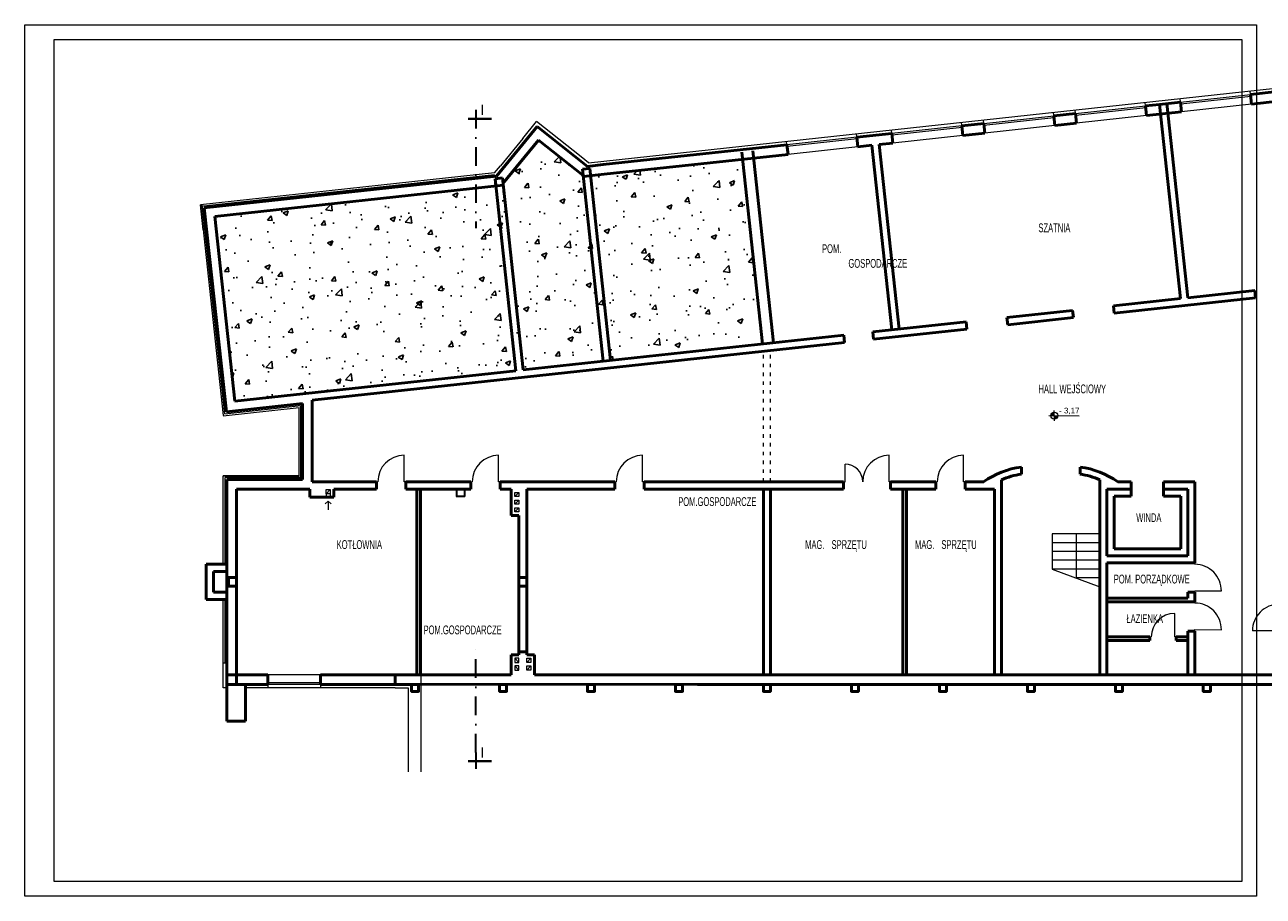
# Model space of a CAD drawing. Header units: millimetres. Extents: x 168402 to 202341, y 205146 to 229271.
# Tile 31 of 56: x 179409 to 183632, y 205146 to 208116. Entities that reach past the tile are written whole.
import ezdxf

# ---------------------------------------------------------------- set-up
doc = ezdxf.new("R2010")
doc.units = ezdxf.units.MM
for name, pattern in [('ACAD_ISO03W100', [30, 12, -18]), ('ACAD_ISO10W100', [18.5, 12, -3, 0.5, -3]), ('DASHDOT', [25.4, 12.7, -6.35, 0, -6.35])]:
    doc.linetypes.add(name, pattern=pattern)
doc.layers.get('0').update_dxf_attribs({"lineweight": 0})
for name, color, linetype, lineweight in [('kreskowanie', 9, 'Continuous', 5), ('linia - gruba - projektowana', 170, 'Continuous', 50), ('linia - rzut - cienka', 250, 'Continuous', 18), ('linia - ściany do wyburzenia', 9, 'Continuous', 5), ('LINIA CIENKA', 7, 'Continuous', 13), ('LINIA KRESKOWANIE', 9, 'Continuous', 5), ('OPISY', 251, 'Continuous', 9), ('ściana_istniejąca', 7, 'Continuous', 35)]:
    doc.layers.add(name, color=color, linetype=linetype, lineweight=lineweight)
doc.styles.add('simplex', font='arial.ttf')
doc.styles.get("Standard").update_dxf_attribs({"font": 'ARIALN.TTF', "width": 0.75})
doc.linetypes.add('GRADZINOWANIE', pattern='A,0.00254,-2.54,[134,ltypeshp.shx,S=2.54,R=0,X=-2.54,Y=0],-5.08,[134,ltypeshp.shx,S=2.54,R=180,X=2.54,Y=0],-2.54', length=10.16254)

# ---------------------------------------------------------------- blocks, each defined once
blk = doc.blocks.new('G$C2A3AD980')
at = {"layer": 'linia - ściany do wyburzenia', "lineweight": -3, "ltscale": 1.2}
h = blk.add_hatch(dxfattribs=at)
h.set_pattern_fill('AR-CONC', color=252)
h.set_pattern_definition([(50, (-139880.6, -203649.05), (182.18467, -15.939086), [19.05, -209.55]), (355, (-139880.6, -203649.05), (-35.24342, 191.05685), [15.24, -167.64058]), (100.451445, (-139865.42, -203650.37), (146.94125, 175.11775), [16.19001, -178.09024]), (46.1842, (-139880.6, -203598.25), (271.07904, -42.04233), [28.575, -314.325]), (96.63556, (-139858.02, -203601.75), (237.40413, 247.42612), [24.28502, -267.1356]), (351.18415, (-139880.6, -203598.25), (237.40413, 247.42612), [22.85997, -251.45973]), (21, (-139855.2, -203610.95), (151.61439, -102.2652), [19.05, -209.55]), (326, (-139855.2, -203610.95), (61.80203, 184.18797), [15.24, -167.64]), (71.451445, (-139842.57, -203619.47), (213.41642, 81.92277), [16.19001, -178.08994]), (37.5, (-139880.607, -203649.047), (3.088603, 84.555039), [0, -165.608, 0, -170.18, 0, -168.275]), (7.5, (-139880.61, -203649.05), (66.819663, 100.180575), [0, -97.028, 0, -161.798, 0, -64.135]), (327.5, (-139937.25, -203649.05), (135.590595, -5.728744), [0, -63.5, 0, -198.12, 0, -262.89]), (317.5, (-139962.65, -203649.05), (148.12918, 25.42649), [0, -82.55, 0, -131.572, 0, -186.69])])
h.paths.add_polyline_path([(8725.7, 2231.8), (8207.7, 2175.7), (8182.9, 2173), (8030, 2297.5), (7909.5, 2143.4), (6926.7, 2036.9), (6994.9, 1407.6), (8793.8, 1602.4)])
at = {"layer": 'OPISY'}
h = blk.add_hatch(color=252, dxfattribs=at)
edge = h.paths.add_edge_path()
edge.add_line((9788.9, 1358.1), (9788.9, 1370.1))
edge.add_arc((9788.9, 1358.1), 12, 90, 180.1852)
edge.add_line((9777, 1358.1), (9788.9, 1358.1))
edge = h.paths.add_edge_path()
edge.add_arc((9788.9, 1358.1), 12, 269.9669, 359.7486)
edge.add_line((9800.9, 1358.1), (9788.9, 1358.1))
edge.add_line((9788.9, 1358.1), (9788.9, 1346.2))
h = blk.add_hatch(color=252, dxfattribs=at)
h.paths.add_polyline_path([(9788.9, 1358.1), (9788.9, 1366.6, 0.414214), (9780.4, 1358.1)])
h.paths.add_polyline_path([(9788.9, 1349.6, 0.414214), (9797.4, 1358.1), (9788.9, 1358.1)])
at = {"layer": 'kreskowanie', "color": 252, "linetype": 'ACAD_ISO10W100', "lineweight": 40, "ltscale": 12}
for p, q in [((7789.7, 2370.1), (7869.7, 2370.1)), ((7789.7, 180), (7869.7, 180))]:
    blk.add_line(p, q, dxfattribs=at)
at = {"layer": 'linia - gruba - projektowana', "color": 252}
for p, q in [((10458, 2452.6), (10548.9, 2462.4)), ((10458, 2452.8), (10461.5, 2419.8)), ((10458, 2452.8), (10461.5, 2419.8)), ((10147.3, 2419), (10100.1, 2413.9)), ((10100.1, 2413.9), (10103.6, 2381)), ((10219.4, 2426.8), (10147.3, 2419)), ((10147.3, 2419), (10219, 1756.8)), ((10172.1, 2421.7), (10243.9, 1759.5)), ((10219.4, 2426.8), (10222.9, 2393.9)), ((10461.5, 2419.8), (10552.5, 2429.6)), ((9861.5, 2388.1), (9786.9, 2380)), ((9786.9, 2380.1), (9790.5, 2347.1)), ((9861.5, 2388.1), (9865, 2355.2)), ((10222.9, 2393.9), (10103.6, 2381)), ((7886.2, 2174), (8025, 2343.5)), ((8197, 2207.7), (8025, 2343.5)), ((9473.7, 2346), (9548.3, 2354.1)), ((9473.7, 2346), (9477.3, 2313.2)), ((9548.3, 2354.1), (9551.9, 2321.2)), ((9865, 2355.2), (9790.5, 2347.1)), ((7908.8, 2149.6), (8030, 2297.5)), ((8182.4, 2177.1), (8030, 2297.5)), ((8250.9, 2213.5), (8877.2, 2281.4)), ((8877.2, 2281.4), (8880.8, 2248.6)), ((9115.8, 2307.2), (9235.1, 2320.1)), ((9115.8, 2307.2), (9119.4, 2274.4)), ((9191.5, 2282.2), (9238.7, 2287.3)), ((9191.5, 2282.2), (9259.6, 1652.9)), ((9235.1, 2320.1), (9238.7, 2287.3)), ((9477.3, 2313.2), (9551.9, 2321.2)), ((8254.4, 2180.7), (8880.8, 2248.6)), ((8723, 2256.6), (8793.8, 1602.4)), ((8760.8, 2260.7), (8831.6, 1606.5)), ((9119.4, 2274.4), (9166.6, 2279.5)), ((9166.6, 2279.5), (9234.8, 1650.2)), ((8180.2, 2197.8), (8205, 2200.5)), ((8180.2, 2197.8), (8251, 1543.6)), ((8197, 2207.7), (8250.9, 2213.5)), ((8205, 2200.5), (8275.9, 1546.3)), ((6890.3, 2066.2), (7886.2, 2174)), ((7881.9, 2165.5), (7906.8, 2168.2)), ((7881.9, 2165.5), (7884.6, 2140.7)), ((7881.9, 2165.5), (7952.8, 1511.3)), ((7906.8, 2168.2), (7977.6, 1514)), ((8182.9, 2173), (8254.4, 2180.7)), ((6926.7, 2036.9), (7909.5, 2143.4)), ((6890.3, 2066.2), (6965.6, 1371.2)), ((6926.7, 2036.9), (6994.9, 1407.6)), ((10243.9, 1759.5), (10472.5, 1784.3)), ((10475.2, 1759.4), (10472.5, 1784.3)), ((9990.4, 1732), (10219, 1756.8)), ((9993, 1707.2), (9990.4, 1732)), ((9993, 1707.2), (10475.2, 1759.4)), ((9627.5, 1692.7), (9851.2, 1717)), ((9630.2, 1667.9), (9627.5, 1692.7)), ((9630.2, 1667.9), (9853.9, 1692.1)), ((9853.9, 1692.1), (9851.2, 1717)), ((9170.1, 1643.2), (9488.3, 1677.7)), ((9172.8, 1618.3), (9491, 1652.8)), ((9491, 1652.8), (9488.3, 1677.7)), ((7258.5, 1411), (9073.4, 1607.6)), ((7977.6, 1514), (9070.7, 1632.4)), ((9073.4, 1607.6), (9070.7, 1632.4)), ((9172.8, 1618.3), (9170.1, 1643.2)), ((6994.9, 1407.6), (7952.8, 1511.3)), ((6965.6, 1371.2), (7225.5, 1399.4)), ((7225.5, 1141), (7225.5, 1399.4)), ((7258.5, 1133), (7258.5, 1411)), ((9676.5, 1183), (9676.5, 1158.8)), ((9876.5, 1183), (9876.5, 1158.8)), ((6967, 514), (6967, 1141)), ((7225.5, 1141), (6967, 1141)), ((7000, 514), (7000, 1108)), ((7250, 1108), (7000, 1108)), ((7250, 1108), (7250, 1080)), ((7477, 1133), (7258.5, 1133)), ((7477, 1108), (7332, 1108)), ((7332, 1108), (7332, 1080)), ((7477, 1133), (7477, 1108)), ((7799, 1133), (7577, 1133)), ((7577, 1133), (7577, 1108)), ((7799, 1108), (7577, 1108)), ((7615, 475), (7615, 1108)), ((7627, 475), (7627, 1108)), ((7799, 1133), (7799, 1108)), ((7965, 1133), (7899, 1133)), ((7899, 1133), (7899, 1108)), ((7937, 1108), (7899, 1108)), ((7937, 1018), (7937, 1108)), ((7965, 1133), (8290, 1133)), ((7990, 543), (7990, 1108)), ((7990, 1108), (8290, 1108)), ((8390, 1133), (8431, 1133)), ((8390, 1133), (8797, 1133)), ((8390, 1108), (8797, 1108)), ((8759.5, 1133), (9070.5, 1133)), ((8759.5, 1108), (9070.5, 1108)), ((8797, 475), (8797, 1108)), ((8821, 475), (8821, 1108)), ((9070.5, 1108), (9070.5, 1133)), ((9230.5, 1133), (9384.5, 1133)), ((9230.5, 1108), (9230.5, 1133)), ((9230.5, 1108), (9384.5, 1108)), ((9272.5, 475), (9272.5, 1108)), ((9284.5, 475), (9284.5, 1108)), ((9384.5, 1108), (9384.5, 1133)), ((9484.5, 1133), (9548, 1133)), ((9484.5, 1108), (9484.5, 1133)), ((9484.5, 1108), (9584.5, 1108)), ((9584.5, 1108), (9584.5, 475)), ((9608.5, 1139.4), (9608.5, 475)), ((9944.5, 1139.4), (9944.5, 475)), ((9968.5, 1108), (10051.5, 1108)), ((9968.5, 1108), (9968.5, 880)), ((10005, 1133), (10051.5, 1133)), ((10051.5, 1084), (10051.5, 1133)), ((10161.5, 1133), (10268.5, 1133)), ((10161.5, 1084), (10161.5, 1133)), ((10161.5, 1108), (10244.5, 1108)), ((10244.5, 1108), (10244.5, 880)), ((10268.5, 1133), (10268.5, 856)), ((7332, 1080), (7250, 1080)), ((9992.5, 1084), (10051.5, 1084)), ((9992.5, 1084), (9992.5, 904)), ((10161.5, 1084), (10220.5, 1084)), ((10220.5, 1084), (10220.5, 904)), ((7963, 1018), (7937, 1018)), ((7963, 543), (7963, 1018)), ((7963, 1018), (7963, 1018)), ((9992.5, 904), (10220.5, 904)), ((6897, 731.5), (6897, 851.5)), ((6967, 851.5), (6897, 851.5)), ((9968.5, 880), (10244.5, 880)), ((9968.5, 856), (10268.5, 856)), ((9968.5, 856), (9968.5, 475)), ((6922, 756.5), (6922, 826.5)), ((6967, 826.5), (6922, 826.5)), ((6973, 777), (6973, 806)), ((6973, 806), (7000, 806)), ((7963, 806), (7990, 806)), ((7990, 777), (7990, 806)), ((6973, 777), (7000, 777)), ((7963, 777), (7990, 777)), ((6967, 731.5), (6897, 731.5)), ((6967, 756.5), (6922, 756.5)), ((9968.5, 736), (10244.5, 736)), ((9968.5, 724), (10268.5, 724)), ((10244.5, 756), (10268.5, 756)), ((10244.5, 756), (10244.5, 736)), ((10268.5, 756), (10268.5, 724)), ((9968.5, 604), (10114.5, 604)), ((9968.5, 592), (10114.5, 592)), ((10114.5, 604), (10114.5, 592)), ((10204.5, 604), (10204.5, 592)), ((10204.5, 604), (10244.5, 604)), ((10204.5, 592), (10244.5, 592)), ((10244.5, 624), (10244.5, 475)), ((10244.5, 624), (10268.5, 624)), ((10268.5, 624), (10268.5, 475)), ((7963, 543), (7963, 553)), ((7990, 553), (7963, 553)), ((7990, 543), (7990, 553)), ((6967, 442), (6967, 514)), ((7000, 442), (7000, 514)), ((7937, 475), (7937, 543)), ((7963, 543), (7937, 543)), ((8016, 543), (7990, 543)), ((8016, 475), (8016, 543)), ((7106.5, 475), (6967, 475)), ((7106.5, 442), (7106.5, 475)), ((7541.5, 475), (7286.5, 475)), ((7286.5, 442), (7286.5, 475)), ((7937, 475), (7541.5, 475)), ((7541.5, 442.7), (7541.5, 475)), ((8016, 475), (8446, 475)), ((8446, 475), (8572, 475)), ((8522, 475), (8572, 475)), ((8572, 475), (10554.5, 475)), ((7106.5, 442), (6967, 442)), ((6967, 442), (6967, 317)), ((7031, 317), (7031, 442)), ((7541.5, 442), (7286.5, 442)), ((8572, 442), (7541.5, 442.7)), ((7597, 442), (7541.5, 442)), ((8572, 442), (10404.2, 442)), ((10404.2, 442), (11273.1, 442)), ((6967, 317), (7031, 317))]:
    blk.add_line(p, q, dxfattribs=at)
for points in [[(8290, 1108), (8290, 1133)], [(8390, 1108), (8390, 1133)]]:
    blk.add_lwpolyline(points, dxfattribs=at)
for points in [[(7597, 442), (7621, 442), (7621, 418), (7597, 418)], [(7897, 442), (7921, 442), (7921, 418), (7897, 418)], [(8197, 442), (8221, 442), (8221, 418), (8197, 418)], [(8497, 442), (8521, 442), (8521, 418), (8497, 418)], [(8797, 442), (8821, 442), (8821, 418), (8797, 418)], [(9097, 442), (9121, 442), (9121, 418), (9097, 418)], [(9397, 442), (9421, 442), (9421, 418), (9397, 418)], [(9697, 442), (9721, 442), (9721, 418), (9697, 418)], [(9997, 442), (10021, 442), (10021, 418), (9997, 418)], [(10297, 442), (10321, 442), (10321, 418), (10297, 418)]]:
    blk.add_lwpolyline(points, close=True, dxfattribs=at)
for centre, radius, start, end in [((9716, 891.3), 294.4, 97.718, 124.8045), ((9837, 891.3), 294.4, 55.1955, 82.282), ((9716, 891.3), 270.4, 98.4078, 113.4343), ((9837, 891.3), 270.4, 66.5657, 81.5922)]:
    blk.add_arc(centre, radius, start, end, dxfattribs=at)
at = {"layer": 'linia - rzut - cienka', "color": 252, "linetype": 'ACAD_ISO03W100'}
for p, q in [((8797, 1133), (8797, 1577.6)), ((8821, 1133), (8821, 1580.2))]:
    blk.add_line(p, q, dxfattribs=at)
at = {"layer": 'LINIA CIENKA', "color": 252}
for p, q in [((8200.6, 2220.1), (11175, 2542.3)), ((10219.4, 2426.7), (10458, 2452.7)), ((10458, 2452.8), (10456.7, 2464.8)), ((9861.5, 2387.9), (10100.1, 2413.8)), ((9862.1, 2381.9), (10100.7, 2407.9)), ((10100.1, 2413.9), (10098.8, 2425.9)), ((10219.4, 2426.7), (10218.1, 2438.8)), ((10220, 2420.8), (10458.6, 2446.7)), ((10461.5, 2419.8), (10222.9, 2393.9)), ((9548.3, 2354.1), (9547, 2366.1)), ((9548.3, 2354.1), (9786.9, 2380)), ((9549, 2348.1), (9787.5, 2374)), ((9786.9, 2380), (9785.6, 2392)), ((9861.5, 2388.1), (9860.2, 2400.1)), ((10103.6, 2380.9), (9865, 2355.1)), ((7976.2, 2302.8), (8023.2, 2360.2)), ((8175.6, 2239.8), (8023.2, 2360.2)), ((9235.1, 2320.1), (9233.8, 2332.2)), ((9473.7, 2346), (9235.1, 2320.1)), ((9474.4, 2340), (9235.8, 2314.2)), ((9473.7, 2346), (9472.4, 2358)), ((9790.5, 2347.1), (9551.9, 2321.2)), ((7976.2, 2302.8), (7900.1, 2210)), ((8877.2, 2281.4), (8875.9, 2293.4)), ((9115.8, 2307.2), (8877.2, 2281.4)), ((9116.5, 2301.2), (8877.9, 2275.4)), ((9115.8, 2307.2), (9114.5, 2319.2)), ((9477.3, 2313.2), (9238.7, 2287.3)), ((8200.6, 2220.1), (8175.6, 2239.8)), ((9119.4, 2274.4), (8880.8, 2248.6)), ((7879.8, 2185.1), (7900.1, 2210)), ((8202.9, 2220.5), (8202.9, 2220.4)), ((7879.8, 2185.1), (6877.1, 2076.9)), ((6877.1, 2076.9), (6955, 1358.1)), ((6886.3, 1991.7), (6877.1, 2076.9)), ((6955, 1358), (7213.5, 1386)), ((7213.5, 1153), (7213.5, 1386)), ((7572, 1133), (7572, 1223)), ((7894, 1133), (7894, 1223)), ((8385, 1133), (8385, 1223)), ((9075.5, 1133), (9075.5, 1193)), ((9225.5, 1133), (9225.5, 1223)), ((9479.5, 1133), (9479.5, 1223)), ((6955, 851.5), (6955, 1153)), ((6955, 1153), (7213.5, 1153)), ((7213.5, 1153), (6955, 1153)), ((7320, 1106), (7306, 1092)), ((7477, 1133), (7482, 1133)), ((7477, 1133), (7482, 1133)), ((7577, 1133), (7572, 1133)), ((7577, 1133), (7572, 1133)), ((7749, 1108), (7749, 1083)), ((7751, 1108), (7751, 1083)), ((7777, 1108), (7777, 1083)), ((7779, 1108), (7779, 1083)), ((7799, 1133), (7804, 1133)), ((7799, 1133), (7804, 1133)), ((7899, 1133), (7894, 1133)), ((7899, 1133), (7894, 1133)), ((8290, 1133), (8295, 1133)), ((8290, 1133), (8295, 1133)), ((8390, 1133), (8385, 1133)), ((8390, 1133), (8385, 1133)), ((9070.5, 1133), (9075.5, 1133)), ((9230.5, 1133), (9225.5, 1133)), ((9384.5, 1133), (9389.5, 1133)), ((9484.5, 1133), (9479.5, 1133)), ((6955, 851.5), (6955, 1069)), ((7303, 1057), (7313, 1067)), ((7306, 1092), (7306, 1080)), ((7313, 1067), (7313, 1037)), ((7323, 1057), (7313, 1067)), ((7320, 1092), (7320, 1080)), ((7749, 1085), (7779, 1085)), ((7749, 1083), (7779, 1083)), ((7963, 1096), (7949, 1082)), ((7963, 1070), (7949, 1056)), ((7963, 1044), (7949, 1030)), ((9781.5, 955), (9781.5, 835)), ((9944.5, 955), (9781.5, 955)), ((9863, 955), (9863, 805)), ((9944.5, 925), (9781.5, 925)), ((9944.5, 895), (9781.5, 895)), ((9944.5, 865), (9781.5, 865)), ((10268.5, 856), (10268.5, 851)), ((6955, 826.5), (6955, 829)), ((6967, 812), (6967, 807)), ((7963, 812), (7963, 807)), ((9944.5, 835), (9781.5, 835)), ((9781.5, 835), (9944.5, 775)), ((9944.5, 805), (9863, 805)), ((10268.5, 756), (10268.5, 761)), ((10268.5, 761), (10358.5, 760.6)), ((6955, 754), (6955, 756.5)), ((6955, 514), (6955, 731.5)), ((6955, 514), (6955, 731.5)), ((10268.5, 724), (10268.5, 719)), ((10199.5, 604), (10199.5, 684)), ((10114.5, 604), (10119.5, 604)), ((10204.5, 604), (10199.5, 604)), ((10268.5, 624), (10268.5, 629)), ((10268.5, 629), (10358.5, 628.6)), ((10554.5, 625), (10464.5, 624.6)), ((6955, 430), (6955, 514)), ((6967, 514), (6955, 514)), ((7949, 531), (7963, 517)), ((8004, 531), (7990, 517)), ((7286.5, 475), (7106.5, 475)), ((7548.2, 475), (7361.5, 475)), ((7628.4, 475), (7628.4, 143.6)), ((7949, 505), (7963, 491)), ((8004, 505), (7990, 491)), ((6967, 430), (6955, 430)), ((7106.5, 430), (7031, 430)), ((7286.5, 448), (7106.5, 448)), ((7286.5, 442), (7106.5, 442)), ((7106.5, 442), (7106.5, 430)), ((7286.5, 430), (7106.5, 430)), ((7286.5, 442), (7286.5, 430)), ((7541.5, 430), (7286.5, 430)), ((7541.5, 430), (7361.5, 430)), ((7541.5, 430), (7585, 430)), ((7585, 430), (7585, 143.6))]:
    blk.add_line(p, q, dxfattribs=at)
for points in [[(7306, 1106), (7320, 1106), (7320, 1092), (7306, 1092)], [(7949, 1096), (7963, 1096), (7963, 1082), (7949, 1082)], [(7949, 1070), (7963, 1070), (7963, 1056), (7949, 1056)], [(7949, 1044), (7963, 1044), (7963, 1030), (7949, 1030)], [(7963, 531), (7949, 531), (7949, 517), (7963, 517)], [(7990, 531), (8004, 531), (8004, 517), (7990, 517)], [(7963, 505), (7949, 505), (7949, 491), (7963, 491)], [(7990, 505), (8004, 505), (8004, 491), (7990, 491)]]:
    blk.add_lwpolyline(points, close=True, dxfattribs=at)
for centre, radius, start, end in [((7572, 1133), 90, 90, 180), ((7894, 1133), 90, 90, 180), ((8385, 1133), 90, 90, 180), ((9075.5, 1133), 60, 0, 90), ((9225.5, 1133), 90, 90, 180), ((9479.5, 1133), 90, 90, 180), ((10268.1, 761), 90.4, 359.7319, 89.7332), ((10268.1, 629), 90.4, 359.7319, 89.7332), ((10199.5, 604), 80, 90, 180), ((10555, 625), 90.4, 90.2668, 180.2681)]:
    blk.add_arc(centre, radius, start, end, dxfattribs=at)
at = {"layer": 'LINIA KRESKOWANIE', "color": 252, "linetype": 'GRADZINOWANIE', "ltscale": 0.6}
for p, q in [((7880.4, 2179.2), (6877.8, 2071)), ((6960.3, 1364.6), (6883.1, 2077.6)), ((6960.3, 1364.6), (7219.5, 1392.7)), ((7219.5, 1147), (7219.5, 1392.7)), ((6961, 851.5), (6961, 1147)), ((7219.5, 1147), (6961, 1147)), ((6961, 514), (6961, 731.5))]:
    blk.add_line(p, q, dxfattribs=at)
at = {"layer": 'OPISY', "color": 252}
for p, q in [((9769.9, 1358.1), (9873.6, 1358)), ((9788.9, 1358.1), (9788.9, 1376.1)), ((9788.9, 1358.1), (9788.9, 1370.8)), ((9788.9, 1358.1), (9788.9, 1345.3)), ((9788.9, 1358.1), (9788.9, 1340.1))]:
    blk.add_line(p, q, dxfattribs=at)
blk.add_circle((9788.9, 1358.1), 12, dxfattribs=at)
at = {"layer": 'ściana_istniejąca', "color": 252, "linetype": 'DASHDOT', "ltscale": 5}
for p, q in [((7816, 2400.6), (7816, 1996.9)), ((7816, 210.5), (7816, 565.9)), ((7816, 210.5), (7816, 154.9))]:
    blk.add_line(p, q, dxfattribs=at)
at = {"layer": 'kreskowanie', "color": 252, "linetype": 'ACAD_ISO10W100', "lineweight": 40, "ltscale": 12, "style": 'simplex'}
for p in [(7831.6, 2383), (7831.6, 192.9)]:
    blk.add_text('I', height=35, dxfattribs=at).set_placement(p)
at = {"layer": 'OPISY', "color": 252, "char_height": 30, "attachment_point": 1}
for s, insert, width in [('\\pxi-3,l4,t4;SZATNIA', (9704.8, 2013.3), 237.09), ('\\pxi-3,l5,t5;POM.^IGOSPODARCZE', (8936.8, 1942.1), 237.09), ('\\pxi-3,l4,t4;HALL WEJŚCIOWY', (9704.8, 1464.2), 385.256), ('\\pxi-3,l4,t4;POM.GOSPODARCZE', (8476.4, 1080.1), 125.07), ('\\pxi-3,l4,t4;WINDA', (10038.2, 1025.4), 385.256), ('KOTŁOWNIA ', (7341.7, 933.6), 125.07), ('\\pxi-3,l4,t4;MAG.^ISPRZĘTU', (8909.3, 933.6), 425.459), ('\\pxi-3,l4,t4;MAG.^ISPRZĘTU', (9283.9, 933.6), 425.459), ('\\pxi-3,l4,t4;POM. PORZĄDKOWE', (9961.6, 816.2), 345.782), ('\\pxi-3,l4,t4;ŁAZIENKA', (10004.9, 681.2), 237.09), ('\\pxi-3,l4,t4;POM.GOSPODARCZE', (7608, 642.8), 125.07)]:
    blk.add_mtext(s, dxfattribs=dict(at, insert=insert, width=width))
at = {"layer": 'OPISY', "color": 252, "insert": (9805.2, 1385.2), "char_height": 19.5, "width": 125.07, "attachment_point": 1, "style": 'simplex'}
blk.add_mtext('- 3,17', dxfattribs=at)

msp = doc.modelspace()

# ---------------------------------------------------------------- block references
at = {"ltscale": 4}
msp.add_blockref('G$C2A3AD980', (173130.7, 205426.2), dxfattribs=at)

# ---------------------------------------------------------------- next in the draw order: linework, layer by layer
at = {"color": 0}
for points in [[(179408.8, 208116.4), (183608.8, 208116.4), (183608.8, 205146.4), (179408.8, 205146.4)], [(179508.8, 208066.4), (183558.8, 208066.4), (183558.8, 205196.4), (179508.8, 205196.4)]]:
    msp.add_lwpolyline(points, close=True, dxfattribs=at)

doc.saveas('drawing.dxf')
